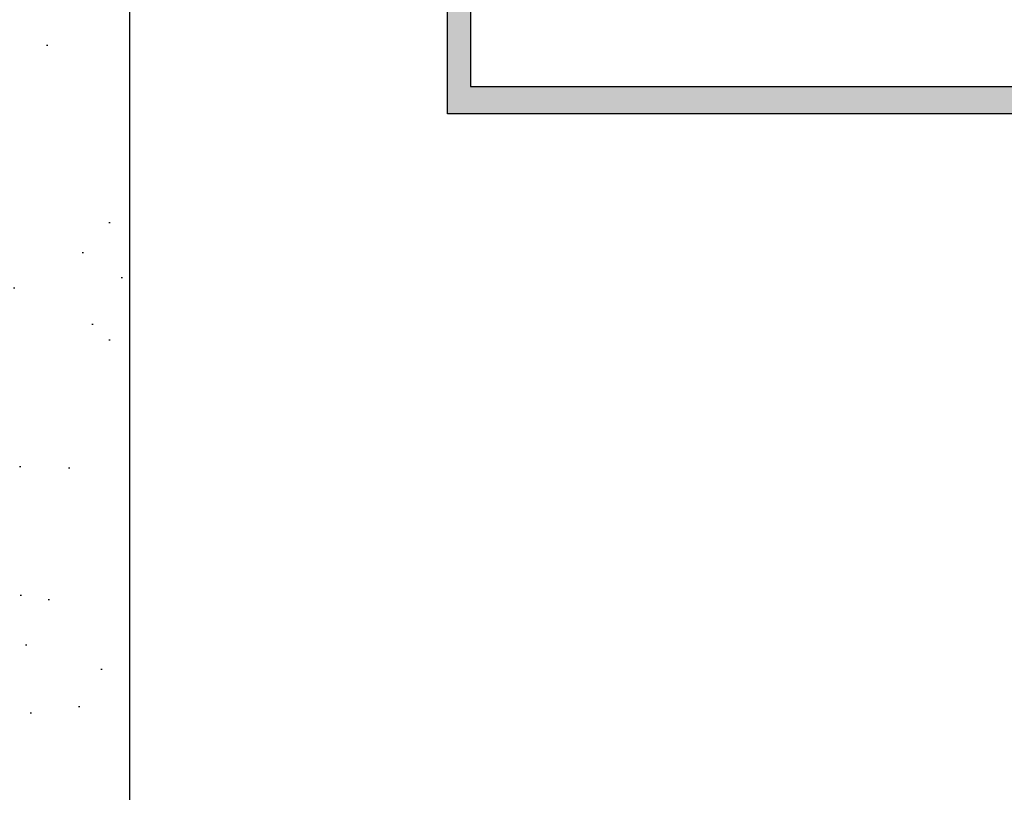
# Model space of a CAD drawing. Header units: millimetres. Extents: x 186 to 3172, y 505 to 3362.
# Tile 4 of 15: x 2824 to 2878, y 3017 to 3060. Entities that reach past the tile are written whole.
import ezdxf

# ---------------------------------------------------------------- set-up
doc = ezdxf.new("R2010")
doc.units = ezdxf.units.MM

# ---------------------------------------------------------------- blocks, each defined once
blk = doc.blocks.new('CW109')
blk.add_lwpolyline([(1.683013, 1.549038), (0.933013, 0.25, -0.767327), (0, 0.5), (0, 19), (50, 19), (50, 0.5, -0.767327), (49.066987, 0.25), (48.316987, 1.549038, -0.267949), (48.316987, 2.049038), (48.75, 2.799038), (48.75, 17.5), (1.25, 17.5), (1.25, 2.799038), (1.683013, 2.049038, -0.267949)], format="xyb", close=True)
blk = doc.blocks.new('CW09')
at = {"xscale": -1, "rotation": 180}
blk.add_blockref('CW109', (1.616, 20.732), dxfattribs=at)

msp = doc.modelspace()

# ---------------------------------------------------------------- hatches: boundary and pattern name
h = msp.add_hatch()
h.set_pattern_fill('AR-SAND', color=256, scale=0.2, style=0)
h.set_pattern_definition([(37.5, (254.395, 0), (-0.320006, 9.788265), [0, -7.7216, 0, -8.636, 0, -8.255]), (7.5, (254.395, 0), (8.990466, 14.3365), [0, -4.1656, 0, -6.9596, 0, -2.667]), (327.5, (248.147, 0), (15.819847, 0.028744), [0, -2.54, 0, -9.144, 0, -11.938]), (317.5, (248.147, 0), (15.27113, 4.458586), [0, -1.27, 0, -5.9944, 0, -6.858])])
h.paths.add_polyline_path([(2826.982, 3188.039), (2795.281, 3188.039), (2795.281, 3230.101), (2826.982, 3230.101)])
h.paths.add_polyline_path([(2829.648, 3246.428), (2782.171, 3246.428), (2782.171, 3016.725), (2829.648, 3016.752)])
h.paths.add_polyline_path([(2793.36, 3107.941), (2793.36, 3134.166), (2823.684, 3134.166), (2823.684, 3107.941)])
msp.add_hatch(color=256).paths.add_polyline_path([(2847.064, 3072.852, -0.767327), (2847.997, 3073.102), (2848.747, 3071.803, -0.267949), (2848.747, 3071.303), (2848.314, 3070.553), (2848.314, 3055.852), (2895.814, 3055.852), (2895.814, 3070.553), (2895.381, 3071.303, -0.267949), (2895.381, 3071.803), (2896.131, 3073.102, -0.767327), (2897.064, 3072.852), (2897.064, 3054.352), (2847.064, 3054.352)])

# ---------------------------------------------------------------- linework, layer by layer
at = {"linetype": 'Continuous', "ltscale": 10}
msp.add_line((2829.648, 3016.752), (2829.648, 3246.428), dxfattribs=at)

# ---------------------------------------------------------------- block references
at = {"xscale": -1}
msp.add_blockref('CW09', (2898.68, 3052.62), dxfattribs=at)

doc.saveas('drawing.dxf')
